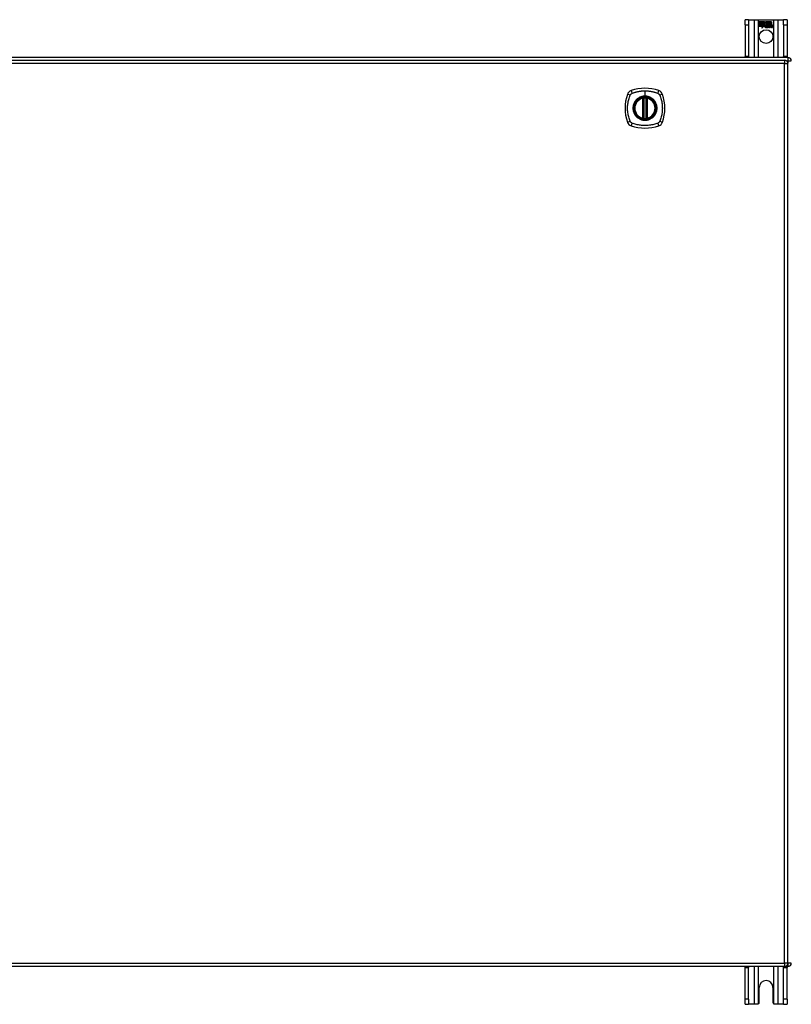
# Model space of a CAD drawing. Header units: inches. Extents: x 20 to 506, y 54 to 235.
# Tile 14 of 22: x 239 to 262, y 127 to 156. Entities that reach past the tile are written whole.
import ezdxf

# ---------------------------------------------------------------- set-up
doc = ezdxf.new("R2010")
doc.units = ezdxf.units.IN
doc.header["$MEASUREMENT"] = 0
doc.layers.add('Visible Edges(ANSI)', color=7, linetype='Continuous', lineweight=25)
doc.layers.add('Visible Tangent Edges(ANSI)', color=7, linetype='Continuous', lineweight=25)

msp = doc.modelspace()

# ---------------------------------------------------------------- linework, layer by layer
at = {"layer": 'Visible Edges(ANSI)'}
for p, q in [((260.382, 156.497), (260.277, 156.497)), ((260.277, 156.341), (260.277, 156.497)), ((260.382, 156.497), (260.382, 156.341)), ((260.382, 156.497), (260.546, 156.497)), ((260.546, 156.497), (260.681, 156.497)), ((260.681, 156.497), (261.123, 156.497)), ((261.123, 156.497), (261.258, 156.497)), ((261.258, 156.497), (261.422, 156.497)), ((261.422, 156.341), (261.422, 156.497)), ((261.527, 156.497), (261.422, 156.497)), ((261.527, 156.497), (261.527, 156.341)), ((260.277, 156.341), (260.277, 155.403)), ((260.382, 156.341), (260.382, 155.403)), ((260.686, 156.435), (260.853, 156.435)), ((260.686, 156.394), (260.686, 156.435)), ((260.686, 156.434), (260.686, 156.395)), ((260.853, 156.434), (260.686, 156.434)), ((260.686, 156.395), (260.808, 156.395)), ((260.809, 156.394), (260.686, 156.394)), ((260.686, 156.349), (260.686, 156.389)), ((260.686, 156.389), (260.809, 156.389)), ((260.686, 156.388), (260.686, 156.35)), ((260.808, 156.388), (260.686, 156.388)), ((260.686, 156.35), (260.808, 156.35)), ((260.809, 156.349), (260.686, 156.349)), ((260.808, 156.343), (260.686, 156.343)), ((260.686, 156.343), (260.686, 156.304)), ((260.686, 156.343), (260.809, 156.343)), ((260.686, 156.303), (260.686, 156.343)), ((260.686, 156.304), (260.808, 156.304)), ((260.807, 156.303), (260.686, 156.303)), ((260.776, 156.244), (260.807, 156.303)), ((260.831, 156.301), (260.776, 156.244)), ((260.808, 156.304), (260.779, 156.248)), ((260.779, 156.248), (260.831, 156.303)), ((260.808, 156.395), (260.808, 156.43)), ((260.808, 156.43), (260.813, 156.43)), ((260.808, 156.35), (260.808, 156.388)), ((260.808, 156.308), (260.808, 156.343)), ((260.81, 156.308), (260.808, 156.308)), ((260.809, 156.429), (260.809, 156.394)), ((260.812, 156.429), (260.809, 156.429)), ((260.809, 156.389), (260.809, 156.349)), ((260.809, 156.343), (260.809, 156.309)), ((260.809, 156.309), (260.81, 156.309)), ((260.81, 156.309), (260.828, 156.344)), ((260.828, 156.342), (260.81, 156.308)), ((260.855, 156.367), (260.812, 156.429)), ((260.813, 156.43), (260.856, 156.367)), ((260.828, 156.344), (260.831, 156.332)), ((260.83, 156.33), (260.828, 156.342)), ((260.856, 156.367), (260.83, 156.33)), ((260.831, 156.332), (260.855, 156.367)), ((260.831, 156.303), (260.834, 156.286)), ((260.833, 156.284), (260.831, 156.301)), ((260.872, 156.339), (260.833, 156.284)), ((260.834, 156.286), (260.873, 156.34)), ((260.853, 156.435), (260.875, 156.402)), ((260.875, 156.4), (260.853, 156.434)), ((260.881, 156.324), (260.872, 156.339)), ((260.873, 156.34), (260.881, 156.325)), ((260.875, 156.402), (260.892, 156.435)), ((260.893, 156.434), (260.875, 156.4)), ((260.885, 156.292), (260.931, 156.292)), ((260.931, 156.291), (260.886, 156.291)), ((260.887, 156.303), (260.917, 156.303)), ((260.918, 156.302), (260.887, 156.302)), ((260.892, 156.435), (260.976, 156.435)), ((260.892, 156.372), (260.935, 156.43)), ((260.917, 156.336), (260.892, 156.372)), ((260.975, 156.434), (260.893, 156.434)), ((260.935, 156.429), (260.893, 156.372)), ((260.893, 156.372), (260.919, 156.334)), ((260.922, 156.266), (260.922, 156.275)), ((260.923, 156.276), (260.923, 156.265)), ((260.93, 156.262), (260.961, 156.297)), ((260.95, 156.262), (260.93, 156.262)), ((260.962, 156.296), (260.932, 156.262)), ((260.932, 156.262), (260.95, 156.262)), ((260.935, 156.43), (260.939, 156.43)), ((260.938, 156.429), (260.935, 156.429)), ((260.938, 156.333), (260.938, 156.429)), ((260.967, 156.333), (260.938, 156.333)), ((260.939, 156.43), (260.939, 156.334)), ((260.939, 156.334), (260.967, 156.334)), ((260.961, 156.297), (260.943, 156.33)), ((260.943, 156.33), (260.964, 156.33)), ((260.945, 156.329), (260.962, 156.296)), ((260.963, 156.329), (260.945, 156.329)), ((260.95, 156.262), (260.967, 156.287)), ((260.967, 156.286), (260.95, 156.262)), ((260.973, 156.306), (260.963, 156.329)), ((260.964, 156.33), (260.973, 156.307)), ((260.967, 156.334), (260.975, 156.315)), ((260.976, 156.311), (260.967, 156.333)), ((260.967, 156.287), (260.97, 156.287)), ((260.97, 156.286), (260.967, 156.286)), ((260.97, 156.287), (260.98, 156.262)), ((260.979, 156.262), (260.97, 156.286)), ((260.973, 156.307), (260.976, 156.307)), ((260.976, 156.306), (260.973, 156.306)), ((260.975, 156.315), (260.975, 156.434)), ((260.976, 156.435), (260.976, 156.311)), ((260.976, 156.307), (260.993, 156.33)), ((260.993, 156.329), (260.976, 156.306)), ((261, 156.262), (260.979, 156.262)), ((260.98, 156.262), (260.998, 156.262)), ((260.981, 156.321), (260.981, 156.435)), ((260.981, 156.435), (261.018, 156.435)), ((260.991, 156.333), (260.981, 156.321)), ((260.982, 156.434), (260.982, 156.323)), ((261.018, 156.434), (260.982, 156.434)), ((260.982, 156.323), (260.99, 156.334)), ((260.982, 156.297), (261.011, 156.329)), ((260.998, 156.262), (260.982, 156.297)), ((261.013, 156.33), (260.983, 156.297)), ((260.983, 156.297), (261, 156.262)), ((260.99, 156.334), (261.018, 156.334)), ((261.018, 156.333), (260.991, 156.333)), ((260.993, 156.33), (261.013, 156.33)), ((261.011, 156.329), (260.993, 156.329)), ((261.008, 156.262), (261.02, 156.33)), ((261.025, 156.262), (261.008, 156.262)), ((261.021, 156.329), (261.009, 156.262)), ((261.009, 156.262), (261.024, 156.262)), ((261.018, 156.435), (261.018, 156.333)), ((261.018, 156.334), (261.018, 156.434)), ((261.02, 156.33), (261.034, 156.33)), ((261.034, 156.329), (261.021, 156.329)), ((261.024, 156.333), (261.024, 156.435)), ((261.024, 156.435), (261.061, 156.435)), ((261.024, 156.434), (261.024, 156.334)), ((261.06, 156.434), (261.024, 156.434)), ((261.024, 156.334), (261.04, 156.334)), ((261.039, 156.333), (261.024, 156.333)), ((261.024, 156.262), (261.029, 156.29)), ((261.03, 156.29), (261.025, 156.262)), ((261.034, 156.33), (261.033, 156.318)), ((261.033, 156.317), (261.034, 156.329)), ((261.033, 156.318), (261.037, 156.318)), ((261.037, 156.317), (261.033, 156.317)), ((261.038, 156.326), (261.039, 156.333)), ((261.04, 156.334), (261.039, 156.328)), ((261.051, 156.262), (261.058, 156.305)), ((261.067, 156.262), (261.051, 156.262)), ((261.059, 156.305), (261.052, 156.262)), ((261.052, 156.262), (261.066, 156.262)), ((261.06, 156.336), (261.06, 156.434)), ((261.061, 156.435), (261.061, 156.335)), ((261.066, 156.262), (261.071, 156.29)), ((261.072, 156.29), (261.067, 156.262)), ((261.101, 156.305), (261.093, 156.262)), ((261.093, 156.262), (261.1, 156.305)), ((261.093, 156.262), (261.108, 156.262)), ((261.109, 156.262), (261.093, 156.262)), ((261.108, 156.262), (261.117, 156.305)), ((261.117, 156.305), (261.109, 156.262)), ((261.422, 156.341), (261.422, 155.403)), ((261.527, 156.341), (261.527, 155.403)), ((261.553, 155.372), (213.751, 155.372)), ((260.277, 155.372), (260.277, 155.403)), ((260.382, 155.403), (260.382, 155.372)), ((261.422, 155.372), (261.422, 155.403)), ((261.527, 155.403), (261.527, 155.372)), ((213.849, 155.291), (261.454, 155.291)), ((261.553, 128.472), (261.553, 155.192)), ((257.244, 153.575), (257.244, 154.16)), ((257.264, 153.57), (257.264, 154.164)), ((257.343, 154.164), (257.343, 153.57)), ((257.363, 154.16), (257.363, 153.575)), ((261.454, 128.373), (213.849, 128.373)), ((261.553, 128.372), (214.518, 128.372)), ((260.277, 128.341), (260.277, 128.372)), ((260.277, 127.403), (260.277, 128.341)), ((260.382, 128.372), (260.382, 128.341)), ((260.382, 127.403), (260.382, 128.341)), ((261.422, 128.341), (261.422, 128.372)), ((261.422, 127.403), (261.422, 128.341)), ((261.527, 128.372), (261.527, 128.341)), ((261.527, 127.403), (261.527, 128.341)), ((260.699, 127.309), (260.699, 127.747)), ((261.105, 127.747), (261.105, 127.309)), ((260.277, 127.247), (260.277, 127.403)), ((260.277, 127.247), (260.382, 127.247)), ((260.382, 127.403), (260.382, 127.247)), ((260.546, 127.247), (260.382, 127.247)), ((260.637, 127.247), (260.546, 127.247)), ((261.258, 127.247), (261.167, 127.247)), ((261.422, 127.247), (261.258, 127.247)), ((261.422, 127.247), (261.422, 127.403)), ((261.422, 127.247), (261.527, 127.247)), ((261.527, 127.403), (261.527, 127.247))]:
    msp.add_line(p, q, dxfattribs=at)
at = {"layer": 'Visible Edges(ANSI)', "flags": 128}
for points in [[(257.275, 154.179), (257.273, 154.179), (257.272, 154.179), (257.27, 154.178), (257.268, 154.178), (257.267, 154.178), (257.265, 154.178), (257.264, 154.178), (257.263, 154.178), (257.261, 154.177), (257.26, 154.177), (257.259, 154.177), (257.257, 154.177), (257.256, 154.177), (257.255, 154.176), (257.254, 154.176), (257.254, 154.176), (257.253, 154.176), (257.252, 154.176), (257.252, 154.176), (257.251, 154.176), (257.251, 154.176), (257.25, 154.176), (257.25, 154.176), (257.25, 154.176)], [(257.357, 154.176), (257.357, 154.176), (257.356, 154.176), (257.356, 154.176), (257.356, 154.176), (257.355, 154.176), (257.355, 154.176), (257.354, 154.176), (257.353, 154.176), (257.352, 154.176), (257.352, 154.176), (257.351, 154.177), (257.349, 154.177), (257.348, 154.177), (257.347, 154.177), (257.346, 154.177), (257.344, 154.178), (257.343, 154.178), (257.341, 154.178), (257.34, 154.178), (257.338, 154.178), (257.337, 154.178), (257.335, 154.179), (257.334, 154.179), (257.332, 154.179)], [(257.25, 153.559), (257.25, 153.559), (257.25, 153.559), (257.251, 153.559), (257.251, 153.559), (257.252, 153.559), (257.252, 153.558), (257.253, 153.558), (257.254, 153.558), (257.254, 153.558), (257.255, 153.558), (257.256, 153.558), (257.257, 153.558), (257.259, 153.557), (257.26, 153.557), (257.261, 153.557), (257.263, 153.557), (257.264, 153.557), (257.265, 153.557), (257.267, 153.556), (257.268, 153.556), (257.27, 153.556), (257.272, 153.556), (257.273, 153.556), (257.275, 153.556)], [(257.332, 153.556), (257.334, 153.556), (257.335, 153.556), (257.337, 153.556), (257.338, 153.556), (257.34, 153.556), (257.341, 153.557), (257.343, 153.557), (257.344, 153.557), (257.346, 153.557), (257.347, 153.557), (257.348, 153.557), (257.349, 153.558), (257.351, 153.558), (257.352, 153.558), (257.352, 153.558), (257.353, 153.558), (257.354, 153.558), (257.355, 153.558), (257.355, 153.559), (257.356, 153.559), (257.356, 153.559), (257.356, 153.559), (257.357, 153.559), (257.357, 153.559)], [(260.681, 127.265), (260.679, 127.263), (260.678, 127.262), (260.676, 127.261), (260.675, 127.259), (260.673, 127.258), (260.671, 127.257), (260.67, 127.256), (260.668, 127.255), (260.666, 127.254), (260.664, 127.253), (260.662, 127.252), (260.66, 127.251), (260.658, 127.25), (260.656, 127.25), (260.655, 127.249), (260.653, 127.249), (260.651, 127.248), (260.649, 127.248), (260.647, 127.247), (260.645, 127.247), (260.643, 127.247), (260.641, 127.247), (260.639, 127.247), (260.637, 127.247)], [(261.167, 127.247), (261.165, 127.247), (261.163, 127.247), (261.161, 127.247), (261.159, 127.247), (261.157, 127.247), (261.155, 127.248), (261.153, 127.248), (261.151, 127.249), (261.149, 127.249), (261.147, 127.25), (261.145, 127.25), (261.144, 127.251), (261.142, 127.252), (261.14, 127.253), (261.138, 127.254), (261.136, 127.255), (261.134, 127.256), (261.133, 127.257), (261.131, 127.258), (261.129, 127.259), (261.128, 127.261), (261.126, 127.262), (261.125, 127.263), (261.123, 127.265)]]:
    msp.add_lwpolyline(points, dxfattribs=at)
at = {"layer": 'Visible Edges(ANSI)'}
for centre, radius in [((260.902, 155.997), 0.203), ((257.303, 153.867), 0.32), ((257.303, 153.867), 0.315)]:
    msp.add_circle(centre, radius, dxfattribs=at)
for centre, radius, start, end in [((260.918, 156.285), 0.0498, 134.1684, 176.5646), ((260.893, 156.287), 0.0247, 176.5646, 261.5605), ((260.918, 156.285), 0.049, 134.1684, 176.5646), ((260.893, 156.287), 0.0239, 176.5646, 261.5605), ((260.909, 156.294), 0.042, 79.6582, 131.9139), ((260.909, 156.294), 0.0412, 77.079, 133.1785), ((260.909, 156.294), 0.0374, 80.4085, 134.1684), ((260.909, 156.294), 0.0366, 80.3604, 134.1684), ((260.897, 156.288), 0.0127, 160.9907, 244.6784), ((260.897, 156.288), 0.012, 163.5261, 244.6784), ((260.908, 156.3), 0.0217, 109.3797, 175.226), ((260.908, 156.3), 0.021, 109.3797, 172.9975), ((260.9, 156.338), 0.0751, 261.5605, 286.9141), ((260.9, 156.338), 0.0759, 261.5605, 287.3343), ((260.908, 156.312), 0.0384, 244.6784, 292.5609), ((260.908, 156.312), 0.0391, 244.6784, 290.9242), ((260.906, 156.307), 0.0137, 51.1652, 109.3797), ((260.906, 156.307), 0.0144, 51.1652, 109.3797), ((260.907, 156.308), 0.0119, 331.4547, 51.1652), ((260.907, 156.308), 0.0127, 329.421, 51.1652), ((260.914, 156.312), 0.019, 23.8445, 85.0802), ((260.914, 156.312), 0.0183, 23.8445, 85.1757), ((260.899, 156.306), 0.0345, 336.9643, 23.8445), ((260.899, 156.306), 0.0353, 336.1555, 23.8445), ((261.087, 156.28), 0.0589, 147.5992, 170), ((261.087, 156.28), 0.0581, 147.5992, 170), ((261.062, 156.302), 0.03, 89.4776, 147.4114), ((261.062, 156.302), 0.0293, 89.4776, 148.2123), ((261.051, 156.302), 0.0165, 96.03, 147.5992), ((261.06, 156.305), 0.03, 88.7952, 136.5849), ((261.051, 156.302), 0.0157, 96.03, 147.5992), ((261.06, 156.305), 0.0307, 90.2222, 132.7339), ((261.05, 156.311), 0.00825, 23.5571, 96.03), ((261.05, 156.311), 0.0075, 23.5571, 96.03), ((261.043, 156.307), 0.0154, 350, 23.5571), ((261.043, 156.307), 0.0161, 350, 23.5571), ((261.062, 156.319), 0.0127, 16.9928, 89.4776), ((261.062, 156.319), 0.0119, 16.9928, 89.4776), ((261.129, 156.281), 0.0589, 148.5524, 170.8204), ((261.129, 156.281), 0.0581, 148.5584, 170.8257), ((261.04, 156.312), 0.0353, 357.7769, 16.9928), ((261.104, 156.301), 0.0299, 89.6788, 160.8136), ((261.04, 156.312), 0.036, 3.6169, 16.9928), ((261.104, 156.301), 0.0307, 89.6788, 153.9508), ((261.093, 156.302), 0.0165, 96.1027, 147.6301), ((261.093, 156.302), 0.0157, 96.1027, 147.6083), ((261.092, 156.311), 0.00825, 23.5487, 96.1027), ((261.092, 156.311), 0.0075, 23.5487, 96.1027), ((261.085, 156.307), 0.0154, 349.9922, 23.5487), ((261.085, 156.307), 0.0161, 350.0076, 23.5487), ((261.104, 156.319), 0.0131, 18.4748, 89.6788), ((261.104, 156.319), 0.0124, 18.4748, 89.6788), ((261.082, 156.311), 0.0353, 349, 18.4748), ((261.082, 156.311), 0.036, 349, 18.4748), ((261.553, 155.273), 0.099, 0, 90), ((261.454, 155.192), 0.099, 0, 90), ((257.303, 153.178), 1.28, 71.2278, 108.7722), ((257.992, 153.867), 1.28, 161.2278, 198.7722), ((256.949, 154.222), 0.177, 108.7722, 161.2278), ((257.303, 153.867), 0.313, 103.6344, 256.3656), ((257.303, 153.867), 0.313, 99.784, 103.6344), ((257.232, 154.16), 0.0118, 0, 103.6344), ((257.252, 154.164), 0.0118, 0, 99.784), ((257.303, 153.867), 0.313, 84.7499, 95.2501), ((257.355, 154.164), 0.0118, 80.216, 180), ((257.303, 153.867), 0.313, 76.3656, 80.216), ((257.374, 154.16), 0.0118, 76.3656, 180), ((257.303, 153.867), 0.313, 283.6344, 76.3656), ((257.658, 154.222), 0.177, 18.7722, 71.2278), ((256.614, 153.867), 1.28, 341.2278, 18.7722), ((257.232, 153.575), 0.0118, 256.3656, 0), ((257.303, 153.867), 0.313, 256.3656, 260.216), ((257.252, 153.57), 0.0118, 260.216, 0), ((257.355, 153.57), 0.0118, 180, 279.784), ((257.303, 153.867), 0.313, 279.784, 283.6344), ((257.374, 153.575), 0.0118, 180, 283.6344), ((256.949, 153.512), 0.177, 198.7722, 251.2278), ((257.303, 154.556), 1.28, 251.2278, 288.7722), ((257.303, 153.867), 0.313, 264.7499, 275.2501), ((257.658, 153.512), 0.177, 288.7722, 341.2278), ((261.454, 128.472), 0.099, 270, 0), ((261.553, 128.471), 0.099, 270, 0), ((260.902, 127.747), 0.203, 0, 180), ((260.637, 127.309), 0.062, 314.9335, 0), ((261.167, 127.309), 0.062, 180, 225.0665)]:
    msp.add_arc(centre, radius, start, end, dxfattribs=at)
at = {"layer": 'Visible Tangent Edges(ANSI)'}
for p, q in [((260.546, 156.497), (260.546, 155.372)), ((260.681, 155.372), (260.681, 156.497)), ((261.123, 156.497), (261.123, 155.372)), ((261.258, 155.372), (261.258, 156.497)), ((260.277, 156.341), (260.382, 156.341)), ((261.422, 156.341), (261.527, 156.341)), ((260.382, 155.403), (260.277, 155.403)), ((261.527, 155.403), (261.422, 155.403)), ((261.553, 155.372), (261.553, 155.273)), ((261.454, 155.192), (213.849, 155.192)), ((261.454, 155.291), (261.454, 155.192)), ((261.454, 155.192), (261.553, 155.192)), ((261.454, 128.472), (261.454, 155.192)), ((261.512, 155.273), (261.553, 155.273)), ((261.553, 155.273), (261.652, 155.273)), ((261.553, 155.273), (261.553, 155.202)), ((257.232, 154.16), (257.23, 154.171)), ((257.232, 154.16), (257.244, 154.16)), ((257.232, 154.16), (257.232, 153.575)), ((257.244, 154.16), (257.254, 154.16)), ((257.25, 154.176), (257.251, 154.17)), ((257.254, 154.164), (257.264, 154.164)), ((257.254, 153.575), (257.254, 154.16)), ((257.276, 154.167), (257.275, 154.179)), ((257.276, 153.567), (257.276, 154.167)), ((257.303, 154.384), (257.303, 154.224)), ((257.303, 154.219), (257.303, 154.224)), ((257.331, 154.167), (257.332, 154.179)), ((257.331, 154.167), (257.331, 153.567)), ((257.343, 154.164), (257.353, 154.164)), ((257.353, 154.16), (257.363, 154.16)), ((257.353, 154.16), (257.353, 153.575)), ((257.356, 154.17), (257.357, 154.176)), ((257.363, 154.16), (257.374, 154.16)), ((257.377, 154.171), (257.374, 154.16)), ((257.374, 153.575), (257.374, 154.16)), ((257.23, 153.563), (257.232, 153.575)), ((257.244, 153.575), (257.232, 153.575)), ((257.254, 153.575), (257.244, 153.575)), ((257.251, 153.565), (257.25, 153.559)), ((257.264, 153.57), (257.254, 153.57)), ((257.275, 153.556), (257.276, 153.567)), ((257.332, 153.556), (257.331, 153.567)), ((257.353, 153.57), (257.343, 153.57)), ((257.363, 153.575), (257.353, 153.575)), ((257.357, 153.559), (257.356, 153.565)), ((257.374, 153.575), (257.363, 153.575)), ((257.374, 153.575), (257.377, 153.563)), ((213.849, 128.472), (261.454, 128.472)), ((261.454, 128.472), (261.454, 128.373)), ((261.553, 128.472), (261.454, 128.472)), ((261.652, 128.471), (261.553, 128.471)), ((261.553, 128.462), (261.553, 128.372)), ((260.277, 128.341), (260.382, 128.341)), ((260.546, 128.372), (260.546, 127.247)), ((260.681, 127.265), (260.681, 128.372)), ((261.123, 128.372), (261.123, 127.265)), ((261.258, 127.247), (261.258, 128.372)), ((261.422, 128.341), (261.527, 128.341)), ((260.382, 127.403), (260.277, 127.403)), ((261.527, 127.403), (261.422, 127.403))]:
    msp.add_line(p, q, dxfattribs=at)
at = {"layer": 'Visible Tangent Edges(ANSI)', "flags": 128}
for points in [[(256.864, 153.479), (256.85, 153.512), (256.839, 153.543), (256.83, 153.575), (256.821, 153.606), (256.813, 153.638), (256.806, 153.67), (256.8, 153.703), (256.796, 153.735), (256.792, 153.768), (256.789, 153.801), (256.787, 153.834), (256.787, 153.867), (256.787, 153.9), (256.789, 153.933), (256.792, 153.966), (256.796, 153.999), (256.8, 154.031), (256.806, 154.064), (256.813, 154.096), (256.821, 154.128), (256.83, 154.16), (256.839, 154.191), (256.85, 154.222), (256.864, 154.256)], [(256.864, 154.256), (256.864, 154.257), (256.865, 154.259), (256.866, 154.26), (256.866, 154.261), (256.867, 154.263), (256.868, 154.264), (256.869, 154.265), (256.869, 154.267), (256.87, 154.268), (256.871, 154.269), (256.872, 154.271), (256.873, 154.272), (256.874, 154.273), (256.875, 154.274), (256.876, 154.276), (256.876, 154.277), (256.877, 154.278), (256.878, 154.279), (256.879, 154.28), (256.88, 154.281), (256.881, 154.283), (256.883, 154.284), (256.884, 154.285), (256.885, 154.286)], [(256.885, 154.286), (256.886, 154.287), (256.887, 154.288), (256.888, 154.289), (256.889, 154.29), (256.89, 154.291), (256.891, 154.292), (256.893, 154.293), (256.894, 154.294), (256.895, 154.295), (256.896, 154.296), (256.898, 154.297), (256.899, 154.298), (256.9, 154.299), (256.901, 154.3), (256.903, 154.3), (256.904, 154.301), (256.905, 154.302), (256.907, 154.303), (256.908, 154.304), (256.909, 154.304), (256.911, 154.305), (256.912, 154.306), (256.913, 154.306), (256.915, 154.307)], [(256.915, 154.307), (256.933, 154.315), (256.948, 154.321), (256.964, 154.326), (256.979, 154.331), (256.995, 154.336), (257.011, 154.341), (257.027, 154.346), (257.043, 154.35), (257.059, 154.354), (257.075, 154.358), (257.091, 154.361), (257.107, 154.364), (257.123, 154.368), (257.139, 154.37), (257.156, 154.373), (257.172, 154.375), (257.188, 154.377), (257.205, 154.379), (257.221, 154.38), (257.237, 154.382), (257.254, 154.383), (257.27, 154.383), (257.287, 154.384), (257.303, 154.384)], [(257.303, 154.219), (257.395, 154.207), (257.48, 154.172), (257.553, 154.116), (257.609, 154.043), (257.644, 153.958), (257.656, 153.867), (257.644, 153.776), (257.608, 153.691), (257.552, 153.618), (257.48, 153.562), (257.394, 153.527), (257.303, 153.515), (257.212, 153.527), (257.127, 153.562), (257.054, 153.618), (256.998, 153.691), (256.963, 153.776), (256.951, 153.867), (256.963, 153.959), (256.999, 154.044), (257.054, 154.117), (257.127, 154.172), (257.212, 154.207), (257.303, 154.219)], [(257.303, 154.224), (257.293, 154.224), (257.283, 154.223), (257.273, 154.223), (257.262, 154.222), (257.252, 154.22), (257.242, 154.219), (257.232, 154.217), (257.222, 154.215), (257.212, 154.212), (257.202, 154.209), (257.192, 154.206), (257.182, 154.203), (257.173, 154.199), (257.163, 154.195), (257.154, 154.191), (257.145, 154.187), (257.135, 154.182), (257.126, 154.177), (257.118, 154.172), (257.109, 154.166), (257.1, 154.16), (257.092, 154.154), (257.084, 154.148), (257.076, 154.142)], [(257.251, 154.17), (257.251, 154.17), (257.25, 154.17), (257.249, 154.171), (257.248, 154.171), (257.247, 154.171), (257.246, 154.172), (257.246, 154.172), (257.245, 154.172), (257.244, 154.172), (257.243, 154.172), (257.242, 154.172), (257.241, 154.172), (257.24, 154.172), (257.239, 154.172), (257.238, 154.172), (257.237, 154.172), (257.236, 154.172), (257.235, 154.172), (257.234, 154.172), (257.233, 154.172), (257.232, 154.172), (257.232, 154.172), (257.231, 154.172), (257.23, 154.171)], [(257.254, 154.164), (257.254, 154.164), (257.254, 154.165), (257.254, 154.165), (257.254, 154.165), (257.254, 154.165), (257.254, 154.166), (257.253, 154.166), (257.253, 154.166), (257.253, 154.166), (257.253, 154.167), (257.253, 154.167), (257.253, 154.167), (257.253, 154.167), (257.253, 154.168), (257.253, 154.168), (257.252, 154.168), (257.252, 154.168), (257.252, 154.168), (257.252, 154.169), (257.252, 154.169), (257.252, 154.169), (257.252, 154.169), (257.251, 154.169), (257.251, 154.17)], [(257.254, 154.16), (257.254, 154.16), (257.254, 154.16), (257.254, 154.16), (257.254, 154.161), (257.254, 154.161), (257.254, 154.161), (257.254, 154.161), (257.254, 154.161), (257.254, 154.161), (257.254, 154.162), (257.254, 154.162), (257.254, 154.162), (257.254, 154.162), (257.254, 154.162), (257.254, 154.162), (257.254, 154.163), (257.254, 154.163), (257.254, 154.163), (257.254, 154.163), (257.254, 154.163), (257.254, 154.163), (257.254, 154.164), (257.254, 154.164), (257.254, 154.164)], [(257.264, 154.164), (257.264, 154.164), (257.264, 154.164), (257.264, 154.164), (257.264, 154.164), (257.265, 154.164), (257.265, 154.164), (257.265, 154.164), (257.266, 154.165), (257.266, 154.165), (257.267, 154.165), (257.267, 154.165), (257.268, 154.165), (257.268, 154.165), (257.269, 154.165), (257.269, 154.166), (257.27, 154.166), (257.271, 154.166), (257.271, 154.166), (257.272, 154.166), (257.273, 154.166), (257.274, 154.167), (257.274, 154.167), (257.275, 154.167), (257.276, 154.167)], [(257.303, 154.384), (257.32, 154.384), (257.336, 154.383), (257.353, 154.383), (257.369, 154.382), (257.386, 154.38), (257.402, 154.379), (257.419, 154.377), (257.435, 154.375), (257.451, 154.373), (257.468, 154.37), (257.484, 154.367), (257.5, 154.364), (257.516, 154.361), (257.532, 154.358), (257.548, 154.354), (257.564, 154.35), (257.58, 154.346), (257.596, 154.341), (257.612, 154.336), (257.627, 154.331), (257.643, 154.326), (257.658, 154.321), (257.674, 154.315), (257.692, 154.307)], [(257.531, 154.142), (257.523, 154.148), (257.515, 154.155), (257.506, 154.16), (257.498, 154.166), (257.489, 154.172), (257.48, 154.177), (257.471, 154.182), (257.462, 154.187), (257.453, 154.191), (257.444, 154.195), (257.434, 154.199), (257.424, 154.203), (257.415, 154.206), (257.405, 154.209), (257.395, 154.212), (257.385, 154.215), (257.375, 154.217), (257.365, 154.219), (257.355, 154.22), (257.344, 154.222), (257.334, 154.223), (257.324, 154.223), (257.314, 154.224), (257.303, 154.224)], [(257.331, 154.167), (257.332, 154.167), (257.333, 154.167), (257.333, 154.167), (257.334, 154.166), (257.335, 154.166), (257.335, 154.166), (257.336, 154.166), (257.337, 154.166), (257.338, 154.166), (257.338, 154.165), (257.339, 154.165), (257.339, 154.165), (257.34, 154.165), (257.34, 154.165), (257.341, 154.165), (257.341, 154.165), (257.342, 154.164), (257.342, 154.164), (257.342, 154.164), (257.342, 154.164), (257.343, 154.164), (257.343, 154.164), (257.343, 154.164), (257.343, 154.164)], [(257.356, 154.17), (257.355, 154.169), (257.355, 154.169), (257.355, 154.169), (257.355, 154.169), (257.355, 154.169), (257.355, 154.168), (257.355, 154.168), (257.354, 154.168), (257.354, 154.168), (257.354, 154.168), (257.354, 154.167), (257.354, 154.167), (257.354, 154.167), (257.354, 154.167), (257.354, 154.166), (257.353, 154.166), (257.353, 154.166), (257.353, 154.166), (257.353, 154.165), (257.353, 154.165), (257.353, 154.165), (257.353, 154.165), (257.353, 154.164), (257.353, 154.164)], [(257.353, 154.164), (257.353, 154.164), (257.353, 154.164), (257.353, 154.163), (257.353, 154.163), (257.353, 154.163), (257.353, 154.163), (257.353, 154.163), (257.353, 154.163), (257.353, 154.162), (257.353, 154.162), (257.353, 154.162), (257.353, 154.162), (257.353, 154.162), (257.353, 154.162), (257.353, 154.161), (257.353, 154.161), (257.353, 154.161), (257.353, 154.161), (257.353, 154.161), (257.353, 154.161), (257.353, 154.16), (257.353, 154.16), (257.353, 154.16), (257.353, 154.16)], [(257.377, 154.171), (257.376, 154.172), (257.375, 154.172), (257.374, 154.172), (257.373, 154.172), (257.373, 154.172), (257.372, 154.172), (257.371, 154.172), (257.37, 154.172), (257.369, 154.172), (257.368, 154.172), (257.367, 154.172), (257.366, 154.172), (257.365, 154.172), (257.364, 154.172), (257.363, 154.172), (257.362, 154.172), (257.361, 154.172), (257.36, 154.172), (257.36, 154.171), (257.359, 154.171), (257.358, 154.171), (257.357, 154.17), (257.356, 154.17), (257.356, 154.17)], [(257.692, 154.307), (257.695, 154.306), (257.698, 154.304), (257.7, 154.303), (257.703, 154.301), (257.705, 154.3), (257.708, 154.298), (257.711, 154.296), (257.713, 154.294), (257.715, 154.292), (257.718, 154.29), (257.72, 154.288), (257.722, 154.286), (257.724, 154.284), (257.726, 154.282), (257.728, 154.279), (257.73, 154.277), (257.732, 154.274), (257.734, 154.272), (257.736, 154.269), (257.737, 154.267), (257.739, 154.264), (257.741, 154.261), (257.742, 154.259), (257.743, 154.256)], [(257.743, 154.256), (257.757, 154.222), (257.768, 154.191), (257.777, 154.16), (257.786, 154.128), (257.794, 154.096), (257.801, 154.064), (257.807, 154.031), (257.811, 153.999), (257.815, 153.966), (257.818, 153.933), (257.819, 153.9), (257.82, 153.867), (257.819, 153.834), (257.818, 153.801), (257.815, 153.768), (257.811, 153.735), (257.807, 153.703), (257.801, 153.67), (257.794, 153.638), (257.786, 153.606), (257.777, 153.575), (257.768, 153.543), (257.757, 153.512), (257.743, 153.479)], [(257.029, 154.095), (257.016, 154.079), (257.005, 154.062), (256.994, 154.044), (256.984, 154.026), (256.975, 154.007), (256.968, 153.988), (256.961, 153.969), (256.956, 153.949), (256.952, 153.929), (256.949, 153.908), (256.947, 153.888), (256.947, 153.867), (256.947, 153.846), (256.949, 153.826), (256.952, 153.806), (256.956, 153.785), (256.961, 153.765), (256.968, 153.746), (256.975, 153.727), (256.984, 153.708), (256.994, 153.69), (257.005, 153.673), (257.016, 153.656), (257.029, 153.64)], [(257.076, 154.142), (257.074, 154.14), (257.072, 154.138), (257.07, 154.136), (257.067, 154.135), (257.065, 154.133), (257.063, 154.131), (257.061, 154.129), (257.059, 154.127), (257.057, 154.125), (257.055, 154.123), (257.053, 154.121), (257.051, 154.119), (257.049, 154.117), (257.047, 154.115), (257.045, 154.113), (257.044, 154.111), (257.042, 154.109), (257.04, 154.107), (257.038, 154.105), (257.036, 154.103), (257.034, 154.101), (257.032, 154.099), (257.031, 154.097), (257.029, 154.095)], [(257.578, 154.095), (257.576, 154.097), (257.574, 154.099), (257.573, 154.101), (257.571, 154.103), (257.569, 154.105), (257.567, 154.107), (257.565, 154.109), (257.563, 154.111), (257.561, 154.113), (257.56, 154.115), (257.558, 154.117), (257.556, 154.119), (257.554, 154.121), (257.552, 154.123), (257.55, 154.125), (257.548, 154.127), (257.546, 154.129), (257.544, 154.131), (257.542, 154.133), (257.539, 154.135), (257.537, 154.136), (257.535, 154.138), (257.533, 154.14), (257.531, 154.142)], [(257.578, 153.64), (257.591, 153.656), (257.602, 153.673), (257.613, 153.69), (257.623, 153.708), (257.631, 153.727), (257.639, 153.746), (257.646, 153.766), (257.651, 153.786), (257.655, 153.806), (257.658, 153.826), (257.66, 153.847), (257.66, 153.867), (257.66, 153.888), (257.658, 153.908), (257.655, 153.929), (257.651, 153.949), (257.645, 153.969), (257.639, 153.988), (257.631, 154.007), (257.623, 154.026), (257.613, 154.044), (257.602, 154.062), (257.591, 154.079), (257.578, 154.095)], [(257.029, 153.64), (257.031, 153.638), (257.032, 153.635), (257.034, 153.633), (257.036, 153.631), (257.038, 153.629), (257.04, 153.627), (257.042, 153.625), (257.044, 153.623), (257.045, 153.621), (257.047, 153.619), (257.049, 153.617), (257.051, 153.615), (257.053, 153.613), (257.055, 153.611), (257.057, 153.609), (257.059, 153.607), (257.061, 153.605), (257.063, 153.604), (257.065, 153.602), (257.067, 153.6), (257.07, 153.598), (257.072, 153.596), (257.074, 153.594), (257.076, 153.593)], [(257.076, 153.593), (257.092, 153.58), (257.109, 153.568), (257.126, 153.558), (257.145, 153.548), (257.163, 153.539), (257.182, 153.532), (257.202, 153.525), (257.222, 153.52), (257.242, 153.516), (257.262, 153.513), (257.283, 153.511), (257.304, 153.51), (257.324, 153.511), (257.345, 153.513), (257.365, 153.516), (257.385, 153.52), (257.405, 153.525), (257.425, 153.532), (257.444, 153.539), (257.463, 153.548), (257.481, 153.558), (257.498, 153.568), (257.515, 153.58), (257.531, 153.593)], [(257.23, 153.563), (257.231, 153.563), (257.232, 153.563), (257.232, 153.562), (257.233, 153.562), (257.234, 153.562), (257.235, 153.562), (257.236, 153.562), (257.237, 153.562), (257.238, 153.562), (257.239, 153.562), (257.24, 153.562), (257.241, 153.562), (257.242, 153.562), (257.243, 153.562), (257.244, 153.562), (257.245, 153.562), (257.246, 153.563), (257.246, 153.563), (257.247, 153.563), (257.248, 153.563), (257.249, 153.564), (257.25, 153.564), (257.251, 153.564), (257.251, 153.565)], [(257.251, 153.565), (257.251, 153.565), (257.252, 153.565), (257.252, 153.565), (257.252, 153.566), (257.252, 153.566), (257.252, 153.566), (257.252, 153.566), (257.252, 153.566), (257.253, 153.567), (257.253, 153.567), (257.253, 153.567), (257.253, 153.567), (257.253, 153.568), (257.253, 153.568), (257.253, 153.568), (257.253, 153.568), (257.253, 153.569), (257.254, 153.569), (257.254, 153.569), (257.254, 153.569), (257.254, 153.57), (257.254, 153.57), (257.254, 153.57), (257.254, 153.57)], [(257.254, 153.57), (257.254, 153.571), (257.254, 153.571), (257.254, 153.571), (257.254, 153.571), (257.254, 153.571), (257.254, 153.571), (257.254, 153.572), (257.254, 153.572), (257.254, 153.572), (257.254, 153.572), (257.254, 153.572), (257.254, 153.572), (257.254, 153.573), (257.254, 153.573), (257.254, 153.573), (257.254, 153.573), (257.254, 153.573), (257.254, 153.573), (257.254, 153.574), (257.254, 153.574), (257.254, 153.574), (257.254, 153.574), (257.254, 153.574), (257.254, 153.575)], [(257.276, 153.567), (257.275, 153.567), (257.274, 153.568), (257.274, 153.568), (257.273, 153.568), (257.272, 153.568), (257.271, 153.568), (257.271, 153.568), (257.27, 153.569), (257.269, 153.569), (257.269, 153.569), (257.268, 153.569), (257.268, 153.569), (257.267, 153.569), (257.267, 153.57), (257.266, 153.57), (257.266, 153.57), (257.265, 153.57), (257.265, 153.57), (257.265, 153.57), (257.264, 153.57), (257.264, 153.57), (257.264, 153.57), (257.264, 153.57), (257.264, 153.57)], [(257.343, 153.57), (257.343, 153.57), (257.343, 153.57), (257.343, 153.57), (257.342, 153.57), (257.342, 153.57), (257.342, 153.57), (257.342, 153.57), (257.341, 153.57), (257.341, 153.57), (257.34, 153.57), (257.34, 153.569), (257.339, 153.569), (257.339, 153.569), (257.338, 153.569), (257.338, 153.569), (257.337, 153.569), (257.336, 153.568), (257.335, 153.568), (257.335, 153.568), (257.334, 153.568), (257.333, 153.568), (257.333, 153.568), (257.332, 153.567), (257.331, 153.567)], [(257.353, 153.575), (257.353, 153.574), (257.353, 153.574), (257.353, 153.574), (257.353, 153.574), (257.353, 153.574), (257.353, 153.573), (257.353, 153.573), (257.353, 153.573), (257.353, 153.573), (257.353, 153.573), (257.353, 153.573), (257.353, 153.572), (257.353, 153.572), (257.353, 153.572), (257.353, 153.572), (257.353, 153.572), (257.353, 153.572), (257.353, 153.571), (257.353, 153.571), (257.353, 153.571), (257.353, 153.571), (257.353, 153.571), (257.353, 153.571), (257.353, 153.57)], [(257.353, 153.57), (257.353, 153.57), (257.353, 153.57), (257.353, 153.57), (257.353, 153.569), (257.353, 153.569), (257.353, 153.569), (257.353, 153.569), (257.353, 153.568), (257.354, 153.568), (257.354, 153.568), (257.354, 153.568), (257.354, 153.567), (257.354, 153.567), (257.354, 153.567), (257.354, 153.567), (257.354, 153.566), (257.355, 153.566), (257.355, 153.566), (257.355, 153.566), (257.355, 153.566), (257.355, 153.565), (257.355, 153.565), (257.355, 153.565), (257.356, 153.565)], [(257.356, 153.565), (257.356, 153.564), (257.357, 153.564), (257.358, 153.564), (257.359, 153.563), (257.36, 153.563), (257.36, 153.563), (257.361, 153.563), (257.362, 153.562), (257.363, 153.562), (257.364, 153.562), (257.365, 153.562), (257.366, 153.562), (257.367, 153.562), (257.368, 153.562), (257.369, 153.562), (257.37, 153.562), (257.371, 153.562), (257.372, 153.562), (257.373, 153.562), (257.373, 153.562), (257.374, 153.562), (257.375, 153.563), (257.376, 153.563), (257.377, 153.563)], [(257.531, 153.593), (257.533, 153.594), (257.535, 153.596), (257.537, 153.598), (257.539, 153.6), (257.542, 153.602), (257.544, 153.604), (257.546, 153.605), (257.548, 153.607), (257.55, 153.609), (257.552, 153.611), (257.554, 153.613), (257.556, 153.615), (257.558, 153.617), (257.559, 153.619), (257.561, 153.621), (257.563, 153.623), (257.565, 153.625), (257.567, 153.627), (257.569, 153.629), (257.571, 153.631), (257.573, 153.633), (257.574, 153.635), (257.576, 153.638), (257.578, 153.64)], [(256.915, 153.427), (256.912, 153.429), (256.909, 153.43), (256.907, 153.432), (256.904, 153.433), (256.901, 153.435), (256.899, 153.437), (256.896, 153.438), (256.894, 153.44), (256.892, 153.442), (256.889, 153.444), (256.887, 153.446), (256.885, 153.448), (256.883, 153.451), (256.88, 153.453), (256.878, 153.455), (256.876, 153.458), (256.875, 153.46), (256.873, 153.463), (256.871, 153.465), (256.869, 153.468), (256.868, 153.47), (256.866, 153.473), (256.865, 153.476), (256.864, 153.479)], [(257.692, 153.427), (257.658, 153.413), (257.627, 153.403), (257.596, 153.393), (257.564, 153.385), (257.532, 153.377), (257.5, 153.37), (257.468, 153.364), (257.435, 153.359), (257.403, 153.356), (257.37, 153.353), (257.337, 153.351), (257.304, 153.351), (257.271, 153.351), (257.238, 153.353), (257.205, 153.355), (257.172, 153.359), (257.139, 153.364), (257.107, 153.37), (257.075, 153.377), (257.043, 153.385), (257.011, 153.393), (256.979, 153.403), (256.948, 153.413), (256.915, 153.427)], [(257.743, 153.479), (257.742, 153.476), (257.741, 153.473), (257.739, 153.47), (257.737, 153.468), (257.736, 153.465), (257.734, 153.463), (257.732, 153.46), (257.73, 153.458), (257.728, 153.455), (257.726, 153.453), (257.724, 153.451), (257.722, 153.449), (257.72, 153.446), (257.718, 153.444), (257.715, 153.442), (257.713, 153.44), (257.711, 153.438), (257.708, 153.437), (257.706, 153.435), (257.703, 153.433), (257.7, 153.432), (257.698, 153.43), (257.695, 153.429), (257.692, 153.427)]]:
    msp.add_lwpolyline(points, dxfattribs=at)
at = {"layer": 'Visible Tangent Edges(ANSI)'}
for radius in [0.346, 0.342, 0.325, 0.324]:
    msp.add_circle((257.303, 153.867), radius, dxfattribs=at)
for start, end in [(103.6344, 256.3656), (84.7499, 95.2501), (283.6344, 76.3656), (264.7499, 275.2501)]:
    msp.add_arc((257.303, 153.867), 0.301, start, end, dxfattribs=at)
for centre, major_axis, ratio, start_param, end_param in [((256.891, 154.242), (-0.112, 0.037), 0.042597, 4.975842, 6.113112), ((256.929, 154.279), (-0.037, 0.112), 0.042597, 0.170073, 1.307344), ((257.25, 154.175), (-0.00893, -0.00773), 0.431674, 0, 1.315955), ((257.256, 154.164), (-0.0116, -0.0021), 0.025638, 4.856604, 6.283185), ((257.351, 154.164), (0.0116, -0.0021), 0.025638, 0, 1.426581), ((257.357, 154.175), (0.00893, -0.00773), 0.431674, 4.96723, 6.283185), ((257.678, 154.279), (0.037, 0.112), 0.042597, 4.975842, 6.113112), ((257.716, 154.242), (0.112, 0.037), 0.042597, 0.170073, 1.307344), ((257.25, 153.559), (-0.00893, 0.00773), 0.431674, 4.96723, 6.283185), ((257.256, 153.57), (-0.0116, 0.0021), 0.025638, 0, 1.426581), ((257.351, 153.57), (0.0116, 0.0021), 0.025638, 4.856604, 6.283185), ((257.357, 153.559), (0.00893, 0.00773), 0.431674, 0, 1.315955), ((256.891, 153.493), (-0.112, -0.037), 0.042597, 0.170073, 1.307344), ((256.929, 153.455), (-0.037, -0.112), 0.042597, 4.975842, 6.113112), ((257.678, 153.455), (0.037, -0.112), 0.042597, 0.170073, 1.307344), ((257.716, 153.493), (0.112, -0.037), 0.042597, 4.975842, 6.113112)]:
    msp.add_ellipse(centre, major_axis=major_axis, ratio=ratio, start_param=start_param, end_param=end_param, dxfattribs=at)

doc.saveas('drawing.dxf')
